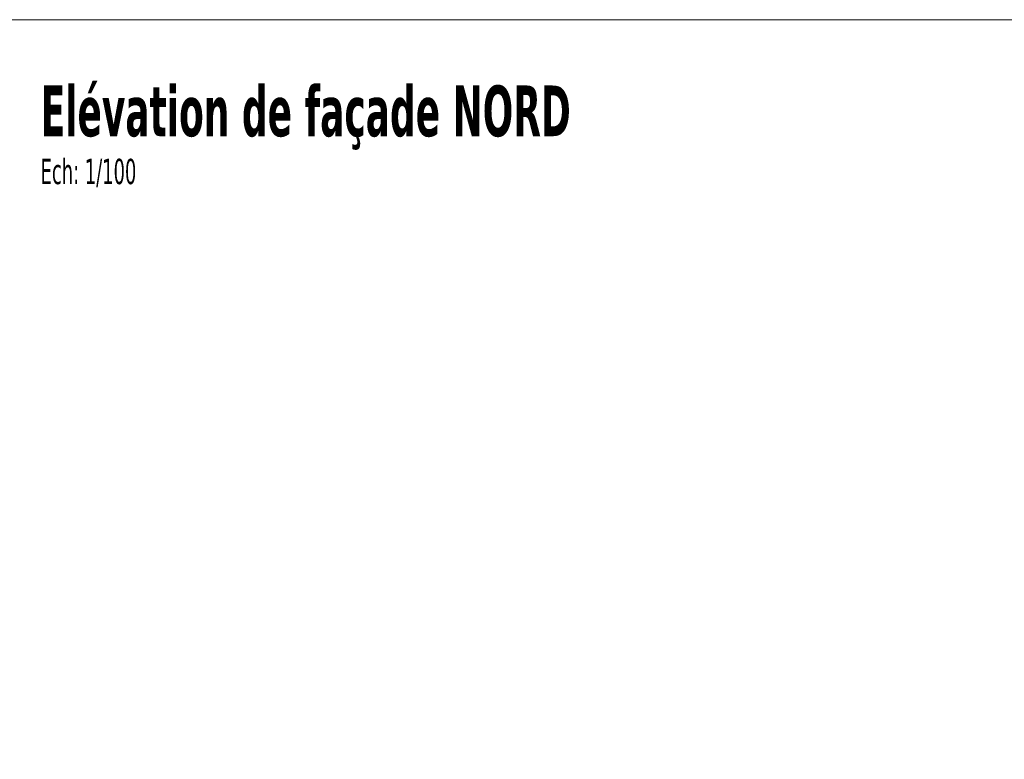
# Model space of a CAD drawing. Header units: millimetres. Extents: x 0 to 1517, y -116 to 725.
# Tile 241 of 256: x 941 to 1033, y 389 to 458. Entities that reach past the tile are written whole.
import ezdxf

# ---------------------------------------------------------------- set-up
doc = ezdxf.new("R2010")
doc.units = ezdxf.units.MM
doc.layers.add('Ech.1_100', color=7, linetype='Continuous')
doc.styles.add('tahoma-', font='txt', dxfattribs={"height": 1})
doc.styles.add('tahoma-b', font='txt', dxfattribs={"height": 1})

msp = doc.modelspace()

# ---------------------------------------------------------------- linework, layer by layer
at = {"layer": 'Ech.1_100', "color": 7, "linetype": 'Continuous', "lineweight": 5}
msp.add_lwpolyline([(1510.917, 244.798), (1510.917, 457.821), (933.687, 457.821), (933.687, 244.798), (1510.917, 244.798)], close=True, dxfattribs=at)

# ---------------------------------------------------------------- next in the draw order: texts
at = {"layer": 'Ech.1_100', "color": 7, "linetype": 'Continuous', "insert": (942.979, 451.684), "char_height": 5, "attachment_point": 1, "style": 'tahoma-b', "bg_fill": 3, "box_fill_scale": 1.15, "bg_fill_color": 256, "bg_fill_true_color": 13158600, "bg_fill_transparency": 33554687}
msp.add_mtext('\\A1;\\fTahoma|b1|i0;\\W0.600000;\\H4.742800;Elévation de façade NORD', dxfattribs=at)

# ---------------------------------------------------------------- next in the draw order: texts
at = {"layer": 'Ech.1_100', "color": 7, "linetype": 'Continuous', "insert": (942.979, 444.837), "char_height": 2.5, "attachment_point": 1, "style": 'tahoma-', "bg_fill": 3, "box_fill_scale": 1.15, "bg_fill_color": 256, "bg_fill_true_color": 13158600, "bg_fill_transparency": 33554687}
msp.add_mtext('\\A1;\\fTahoma|b0|i0;\\W0.600000;\\H2.358900;Ech: 1/100', dxfattribs=at)

# ---------------------------------------------------------------- next in the draw order: texts
at = {"layer": 'Ech.1_100', "color": 7, "linetype": 'Continuous', "insert": (942.979, 451.684), "char_height": 5, "attachment_point": 1, "style": 'tahoma-b', "bg_fill": 3, "box_fill_scale": 1.15, "bg_fill_color": 256, "bg_fill_true_color": 13158600, "bg_fill_transparency": 33554687}
msp.add_mtext('\\A1;\\fTahoma|b1|i0;\\W0.600000;\\H4.742800;Elévation de façade NORD', dxfattribs=at)

# ---------------------------------------------------------------- next in the draw order: texts
at = {"layer": 'Ech.1_100', "color": 7, "linetype": 'Continuous', "insert": (942.979, 444.837), "char_height": 2.5, "attachment_point": 1, "style": 'tahoma-', "bg_fill": 3, "box_fill_scale": 1.15, "bg_fill_color": 256, "bg_fill_true_color": 13158600, "bg_fill_transparency": 33554687}
msp.add_mtext('\\A1;\\fTahoma|b0|i0;\\W0.600000;\\H2.358900;Ech: 1/100', dxfattribs=at)

doc.saveas('drawing.dxf')
